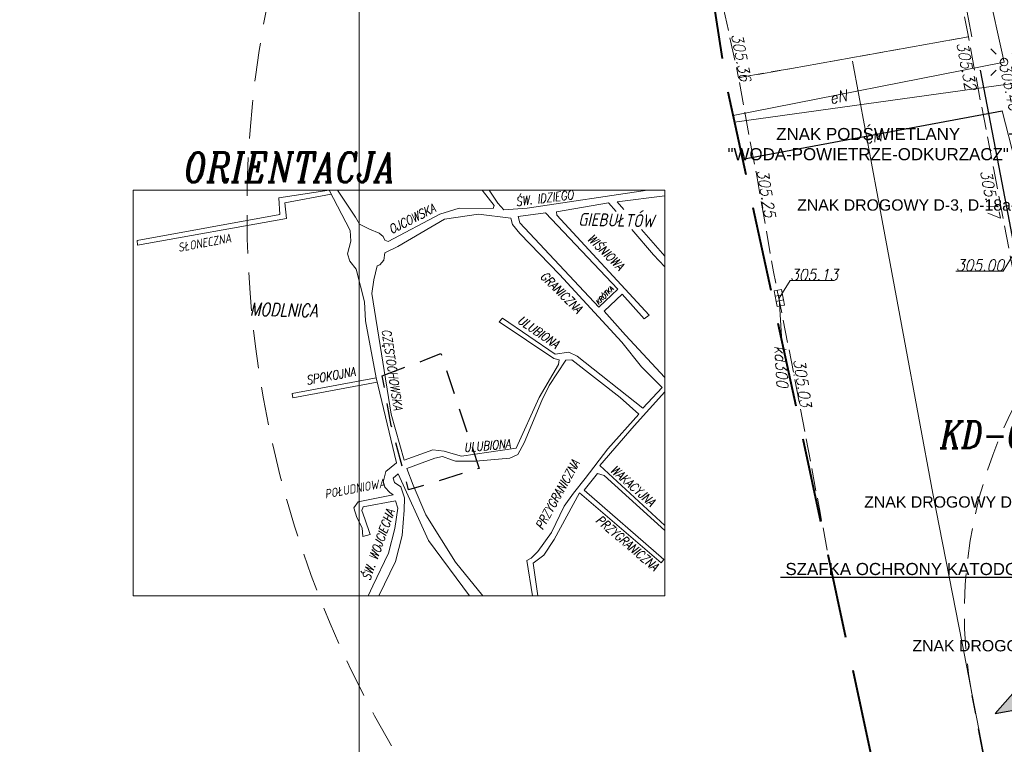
# Model space of a CAD drawing. Header units: metres. Extents: x 779 to 7046, y -512 to 9570.
# Tile 219 of 256: x 2095 to 2161, y 184 to 232. Entities that reach past the tile are written whole.
import ezdxf
from ezdxf import colors
from ezdxf.entities.mleader import LeaderData, LeaderLine
from ezdxf.math import Vec2, Vec3

# ---------------------------------------------------------------- set-up
doc = ezdxf.new("R2010")
doc.units = ezdxf.units.M
for name, pattern in [('0', [0]), ('1.5_0.5', [2, 1.5, -0.5]), ('2.0_0.5', [2.5, 2, -0.5]), ('CIĄGłA', [0]), ('DASH', [0.75, 0.5, -0.25]), ('DASHEDX2', [38.1, 25.4, -12.7]), ('DGN Style 2', [53.396408, 32.037845, -21.358563]), ('DGN Style 3', [7.83309, 5.595065, -2.238026])]:
    doc.linetypes.add(name, pattern=pattern)
for name, color, linetype, lineweight in [('_a_obiekty', 250, 'Continuous', 30), ('AGP1_OPISY', 7, 'Continuous', 13), ('bariera drogowa ochronna (linia)', 7, 'Continuous', 0), ('Instalacje elektryczne', 1, 'Continuous', 20), ('jezdnia (powierzchnia)', 7, 'Continuous', 0), ('kanał technologiczny (linia)', 7, 'Continuous', 0), ('kratka ściekowa (punkt)-SK', 7, 'Continuous', 0), ('krawężnik (linia)', 7, 'Continuous', 0), ('latarnia (punkt)', 7, 'Continuous', 0), ('MPZP', 7, 'Continuous', 0), ('odwodnienie liniowe (linia)-SK', 7, 'Continuous', 0), ('ORIENTACJA', 7, 'Continuous', 0), ('przewód elektroenergetyczny (linia)-SEPOD', 7, 'Continuous', 0), ('przewód elektroenergetyczny (linia)-SEPOD-Atr1', 7, 'Continuous', 0), ('przewód kanalizacyjny (linia)-SK', 7, 'Continuous', 0), ('przewód kanalizacyjny (linia)-SK-Atr1', 7, 'Continuous', 0), ('punkt o określonej wysokości (sieć kanalizacyjna)-SK', 7, 'Continuous', 0), ('punkt o określonej wysokości (sieć kanalizacyjna)-SK-Atr2', 7, 'Continuous', 0), ('punkt wysokościowy sztuczny', 7, 'Continuous', 0), ('punkt wysokościowy sztuczny-Atr2', 7, 'Continuous', 0), ('RTPW02', 7, 'Continuous', 0), ('rura ochronna - przewód elektroenergetyczny (linia)-SE', 7, 'Continuous', 0), ('Zakres', 7, 'Continuous', 0), ('ZNAKI DROGOWE', 250, 'Continuous', 15)]:
    doc.layers.add(name, color=color, linetype=linetype, lineweight=lineweight)
doc.layers.add('IE_kable ziemne', color=240, linetype='Continuous')
doc.styles.add('ARIAL', font='arial.ttf')
doc.styles.get("Standard").update_dxf_attribs({"font": 'arial.ttf'})
doc.styles.add('Style-ITALIC_1250', font='ITALIC_1250.shx')
doc.linetypes.add('KTOK01-500', pattern='A,1.75,[13,dgnlstyle-rozp_2013.shx,S=0.002778,R=0,X=0,Y=0],1.75', length=3.5)
picture_1 = doc.add_image_def('image2.jpg', size_in_pixel=(2480, 3509))

# ---------------------------------------------------------------- blocks, each defined once
blk = doc.blocks.new('PW02')
at = {"linetype": 'Continuous', "lineweight": 13, "ltscale": 10}
h = blk.add_hatch(color=0, dxfattribs=at)
edge = h.paths.add_edge_path()
edge.add_arc((0, 0), 0.45, 0, 360)
blk = doc.blocks.new('PW01_1')
at = {"linetype": 'Continuous', "lineweight": 13, "ltscale": 10}
h = blk.add_hatch(color=0, dxfattribs=at)
edge = h.paths.add_edge_path()
edge.add_arc((0, 0), 0.45, 0, 360)
blk = doc.blocks.new('US05')
at = {"color": 0, "linetype": 'Continuous', "lineweight": 13, "ltscale": 10}
for p, q in [((-5.25, -2.5), (-5.25, 2.5)), ((-5.25, 2.5), (-1.75, 2.5)), ((-1.75, -2.5), (-1.75, 2.5)), ((-1.75, 2.5), (1.75, 2.5)), ((1.75, -2.5), (1.75, 2.5)), ((1.75, 2.5), (5.25, 2.5)), ((5.25, -2.5), (5.25, 2.5)), ((-5.25, -2.5), (-1.75, -2.5)), ((-1.75, -2.5), (1.75, -2.5)), ((1.75, -2.5), (5.25, -2.5))]:
    blk.add_line(p, q, dxfattribs=at)
blk = doc.blocks.new('SM01')
at = {"color": 0, "linetype": 'Continuous', "lineweight": 13, "ltscale": 10}
for p, q in [((-5.3, 5.31), (-8.83, 8.84)), ((5.31, 5.31), (8.84, 8.84)), ((-5.3, -5.3), (-8.83, -8.83)), ((5.31, -5.3), (8.84, -8.83))]:
    blk.add_line(p, q, dxfattribs=at)
blk.add_circle((0, 0), 2.5, dxfattribs=at)
blk = doc.blocks.new('PZT MDCP podkład')
at = {"layer": 'bariera drogowa ochronna (linia)', "color": 252, "linetype": 'KTOK01-500', "lineweight": 13, "true_color": 0x939598, "flags": 128}
blk.add_lwpolyline([(2084.646, 103.156), (2086.306, 94.146), (2088.056, 84.786), (2089.946, 74.546), (2091.886, 64.626), (2093.806, 54.736), (2095.766, 44.856), (2097.796, 35.206), (2099.926, 25.496), (2102.236, 15.946), (2104.896, 6.146), (2107.666, -3.744), (2109.796, -10.954), (2112.814, -19.835)], dxfattribs=at)
at = {"layer": 'jezdnia (powierzchnia)', "color": 252, "linetype": '1.5_0.5', "lineweight": 13, "true_color": 0x939598, "flags": 128}
for points in [[(2070.276, 140.136), (2073.698, 118.206), (2074.596, 113.606), (2077.106, 102.056), (2092.306, 104.766), (2090.666, 113.236), (2087.736, 128.446), (2084.644, 144.53)], [(2121.58, -17.44), (2121.58, -17.44), (2119.166, -10.314), (2116.966, -3.184), (2116.146, -0.544), (2113.326, 8.386), (2110.936, 17.476), (2110.246, 19.936), (2110.076, 20.316), (2109.986, 20.546), (2109.896, 20.776), (2109.816, 21.006), (2109.746, 21.246), (2109.686, 21.486), (2109.266, 21.386), (2107.936, 26.806), (2105.746, 36.806), (2103.466, 47.496), (2101.776, 56.146), (2099.886, 65.716), (2097.696, 76.946), (2095.716, 86.936), (2093.966, 96.096), (2092.736, 102.466), (2092.306, 104.766), (2077.106, 102.056), (2077.796, 98.156), (2078.256, 95.836), (2079.416, 89.206), (2080.776, 82.376), (2082.496, 73.286), (2083.117, 69.993)]]:
    blk.add_lwpolyline(points, dxfattribs=at)
at = {"layer": 'kanał technologiczny (linia)', "color": 252, "linetype": 'Continuous', "lineweight": 13, "true_color": 0x939598, "flags": 128}
blk.add_lwpolyline([(2076.829, 99.116), (2097.466, 101.996), (2098.496, 100.976), (2099.736, 94.596), (2102.876, 80.006), (2107.146, 57.576), (2110.276, 41.516), (2112.466, 30.966), (2113.936, 24.136), (2116.446, 18.576), (2123.106, -1.554), (2123.726, -2.874), (2127.703, -15.767)], dxfattribs=at)
at = {"layer": 'krawężnik (linia)', "color": 252, "linetype": 'Continuous', "lineweight": 30, "true_color": 0x939598, "flags": 128}
blk.add_lwpolyline([(2093.096, 102.556), (2094.326, 96.146), (2096.056, 87.026), (2098.076, 77.016), (2100.216, 65.776), (2102.096, 56.296), (2103.816, 47.516), (2106.076, 36.886), (2108.256, 26.916), (2109.346, 22.156)], dxfattribs=at)
at = {"layer": 'odwodnienie liniowe (linia)-SK', "color": 252, "linetype": 'Continuous', "lineweight": 13, "true_color": 0x939598}
blk.add_line((2088.036, 128.196), (2092.536, 104.766), dxfattribs=at)
at = {"layer": 'przewód elektroenergetyczny (linia)-SEPOD', "color": 252, "linetype": 'Continuous', "lineweight": 13, "true_color": 0x939598, "flags": 128}
for points in [[(2085.91, 144.917), (2088.426, 132.326), (2093.556, 108.186), (2094.666, 103.096), (2076.735, 99.552)], [(2104.156, 52.386), (2101.886, 65.206), (2101.486, 67.446), (2099.316, 70.346), (2098.136, 81.686), (2097.786, 83.406), (2096.506, 90.086), (2096.166, 91.886), (2095.676, 95.236), (2095.396, 96.506), (2094.546, 99.866), (2077.358, 96.668)]]:
    blk.add_lwpolyline(points, dxfattribs=at)
at = {"layer": 'przewód kanalizacyjny (linia)-SK', "color": 252, "linetype": 'Continuous', "lineweight": 13, "true_color": 0x939598, "flags": 128}
blk.add_lwpolyline([(2079.796, 87.476), (2079.966, 84.586)], dxfattribs=at)
at = {"layer": 'punkt o określonej wysokości (sieć kanalizacyjna)-SK-Atr2', "color": 252, "lineweight": 13, "true_color": 0x939598, "flags": 128}
for points in [[(2095.346, 90.456), (2094.616, 89.266), (2091.486, 89.266)], [(2079.796, 87.476), (2080.506, 88.636), (2083.354, 88.636)]]:
    blk.add_lwpolyline(points, dxfattribs=at)
at = {"layer": 'rura ochronna - przewód elektroenergetyczny (linia)-SE', "color": 252, "linetype": 'Continuous', "lineweight": 30, "true_color": 0x939598, "flags": 128}
blk.add_lwpolyline([(2077.358, 96.668), (2094.546, 99.866)], dxfattribs=at)
at = {"layer": 'Zakres', "color": 252, "linetype": 'DGN Style 3', "lineweight": 40, "true_color": 0x939598, "flags": 128}
blk.add_lwpolyline([(2174.696, 172.586), (2130.246, 158.476), (2070.276, 140.136), (2076.276, 101.676), (2103.086, -22.494), (2224.436, 10.666), (2208.436, 67.156), (2203.276, 85.806), (2188.226, 134.806), (2174.696, 172.586)], close=True, dxfattribs=at)
at = {"layer": 'kratka ściekowa (punkt)-SK', "color": 252, "linetype": 'Continuous', "lineweight": 13, "true_color": 0x939598, "xscale": 0.1, "yscale": 0.1, "zscale": 0.1, "rotation": 100.582}
blk.add_blockref('US05', (2079.796, 87.476), dxfattribs=at)
at = {"layer": 'latarnia (punkt)', "color": 252, "linetype": 'Continuous', "lineweight": 13, "true_color": 0x939598, "xscale": 0.1, "yscale": 0.1, "zscale": 0.1}
blk.add_blockref('SM01', (2094.666, 103.096), dxfattribs=at)
at = {"layer": 'punkt o określonej wysokości (sieć kanalizacyjna)-SK', "color": 252, "linetype": 'Continuous', "lineweight": 13, "true_color": 0x939598, "xscale": 0.1, "yscale": 0.1, "zscale": 0.1}
blk.add_blockref('PW01_1', (2079.796, 87.476), dxfattribs=at)
at = {"layer": 'punkt wysokościowy sztuczny', "color": 252, "linetype": 'Continuous', "lineweight": 13, "true_color": 0x939598, "xscale": 0.1, "yscale": 0.1, "zscale": 0.1}
for p in [(2092.306, 104.766), (2077.106, 102.056), (2078.256, 95.836), (2093.966, 96.096), (2080.776, 82.376)]:
    blk.add_blockref('PW02', p, dxfattribs=at)
at = {"layer": 'MPZP', "color": 252, "linetype": 'Continuous', "lineweight": 13, "true_color": 0x939598, "style": 'Style-ITALIC_1250', "width": 0.8}
blk.add_text('KD-GP', height=1.8, dxfattribs=at).set_placement((2090.432, 77.535))
at = {"layer": 'przewód elektroenergetyczny (linia)-SEPOD-Atr1', "color": 252, "lineweight": 13, "true_color": 0x939598, "char_height": 0.75, "attachment_point": 4, "line_spacing_factor": 0.6}
for insert, rotation in [((2083.121, 100.684), 11.182), ((2085.419, 98.044), 10.542)]:
    blk.add_mtext('\\FITALIC_1250;\\H1x;\\W0.9;eN', dxfattribs=dict(at, insert=insert, rotation=rotation))
at = {"layer": 'przewód kanalizacyjny (linia)-SK-Atr1', "color": 252, "lineweight": 13, "true_color": 0x939598, "insert": (2079.852, 84.339), "char_height": 0.75, "attachment_point": 4, "rotation": 273.366, "line_spacing_factor": 0.6}
blk.add_mtext('\\FITALIC_1250;\\H1x;\\W0.9;kd300', dxfattribs=at)
at = {"layer": 'punkt o określonej wysokości (sieć kanalizacyjna)-SK-Atr2', "color": 252, "lineweight": 13, "true_color": 0x939598, "char_height": 0.75, "attachment_point": 7, "line_spacing_factor": 0.6}
for s, insert in [('\\FITALIC_1250;\\H1x;\\W0.9;305.00', (2091.486, 89.274)), ('\\FITALIC_1250;\\H1x;\\W0.9;305.13', (2080.506, 88.644))]:
    blk.add_mtext(s, dxfattribs=dict(at, insert=insert))
at = {"layer": 'punkt wysokościowy sztuczny-Atr2', "color": 252, "lineweight": 13, "true_color": 0x939598, "char_height": 0.75, "attachment_point": 1, "line_spacing_factor": 0.6}
for s, insert, rotation in [('\\FITALIC_1250;\\H1x;\\W0.9;305.36', (2077.356, 105.036), 280.573), ('\\FITALIC_1250;\\H1x;\\W0.9;305.32', (2092.266, 104.466), 280.465), ('\\FITALIC_1250;\\H1x;\\W0.9;305.25', (2079.046, 96.036), 279.344), ('\\FITALIC_1250;\\H1x;\\W0.9;305.17', (2093.826, 95.996), 280.525), ('\\FITALIC_1250;\\H1x;\\W0.9;305.03', (2081.476, 83.486), 278.289)]:
    blk.add_mtext(s, dxfattribs=dict(at, insert=insert, rotation=rotation))
at = {"layer": 'RTPW02', "color": 252, "linetype": 'Continuous', "lineweight": 13, "true_color": 0x939598, "style": 'Style-ITALIC_1250', "width": 0.9}
blk.add_text('305.46', height=0.75, rotation=282.23298, dxfattribs=at).set_placement((2094.353, 102.944))
blk = doc.blocks.new('ZMIANY STUDZIENKA ZLEWOWA - INSTALACJE ELEKTRYCZNE')
at = {"layer": 'IE_kable ziemne', "color": 4}
blk.add_line((2797.435, 195.164), (2779.424, 195.164), dxfattribs=at)
blk.add_line((2797.435, 195.164), (2779.424, 195.164), dxfattribs=at)
at = {"layer": 'IE_kable ziemne', "color": 4, "style": 'ARIAL'}
blk.add_text('SZAFKA OCHRONY KATODOWEJ', height=0.8, dxfattribs=at).set_placement((2779.751, 195.331))
blk.add_text('SZAFKA OCHRONY KATODOWEJ', height=0.8, dxfattribs=at).set_placement((2779.751, 195.331))
blk = doc.blocks.new('PRZEKRÓJ TERENU OPIS PZT')
at = {"linetype": '2.0_0.5', "true_color": 0x000000}
h = blk.add_hatch(color=18, dxfattribs=at)
h.dxf.hatch_style = 1
h.paths.add_polyline_path([(2764.076, 45.762), (2762.838, 47.351), (2762.829, 44.18)])
at = {"color": 18, "linetype": '2.0_0.5', "true_color": 0x000000}
for points in [[(2762.838, 47.351), (2762.629, -29.618)], [(2762.838, 47.351), (2764.076, 45.762)]]:
    blk.add_lwpolyline(points, dxfattribs=at)
blk = doc.blocks.new('Zbiornik LPG 20m3')
at = {"layer": '_a_obiekty', "color": 251, "linetype": 'DASH', "lineweight": 5, "ltscale": 4, "true_color": 0x636466}
blk.add_lwpolyline([(2696.092, 576.319), (2700.983, 570.986, -0.414214), (2699.15, 528.6), (2697.676, 527.248, -0.414214), (2655.289, 529.081), (2650.398, 534.414, -0.414214), (2652.231, 576.801), (2653.705, 578.152, -0.414214), (2696.092, 576.319)], format="xyb", dxfattribs=at)
blk = doc.blocks.new('ZNAKI DROGOWE')
at = {"layer": 'ZNAKI DROGOWE'}
ml = blk.add_multileader_mtext('Standard', dxfattribs=at)
ml.set_content('ZNAK DROGOWY D-3, D-18a', color=256, style='ARIAL')
ml.set_leader_properties()
ml.build(insert=Vec2(0, 0))
ml.multileader.update_dxf_attribs({"arrow_head_size": 1})
ctx = ml.context
ctx.base_point, ctx.char_height, ctx.arrow_head_size, ctx.landing_gap_size, ctx.plane_origin = Vec3(2016.026, 226.134), 0.75, 1, 0.08, Vec3(2102.218, 217.271)
ctx.text_align_type = 1
notes = []
notes.append((ctx, [(1, (1, 1, 0), (2031.019, 226.134), (-1, 0), 0.752, [(0, [(2067.364, 223.084)], 0, [])])]))
ctx.mtext.insert, ctx.mtext.width, ctx.mtext.defined_height, ctx.mtext.alignment, ctx.mtext.flow_direction = Vec3(2023.147, 226.583), 22.31044, 9.297, 2, 5
ml = blk.add_multileader_mtext('Standard', dxfattribs=at)
ml.set_content('ZNAK DROGOWY D-18a, T-29', color=256, style='ARIAL')
ml.set_leader_properties()
ml.build(insert=Vec2(0, 0))
ml.multileader.update_dxf_attribs({"arrow_head_size": 1})
ctx = ml.context
ctx.base_point, ctx.char_height, ctx.arrow_head_size, ctx.landing_gap_size, ctx.plane_origin = Vec3(2020.464, 206.478), 0.75, 1, 0.08, Vec3(2108.931, 204.236)
ctx.text_align_type = 1
notes.append((ctx, [(1, (1, 1, 0), (2035.922, 206.478), (-1, 0), 0.752, [(1, [(2056.471, 206.282), (2055.305, 212.598)], 0, [])])]))
ctx.mtext.insert, ctx.mtext.width, ctx.mtext.defined_height, ctx.mtext.alignment, ctx.mtext.flow_direction = Vec3(2027.817, 206.927), 22.31044, 9.297, 2, 5
ml = blk.add_multileader_mtext('Standard', dxfattribs=at)
ml.set_content('ZNAK DROGOWY B2', color=256, style='ARIAL')
ml.set_leader_properties()
ml.build(insert=Vec2(0, 0))
ml.multileader.update_dxf_attribs({"arrow_head_size": 1})
ctx = ml.context
ctx.base_point, ctx.char_height, ctx.arrow_head_size, ctx.landing_gap_size, ctx.plane_origin = Vec3(2023.659, 197.033), 0.75, 1, 0.08, Vec3(2115.041, 186.347)
ctx.text_align_type = 1
notes.append((ctx, [(1, (1, 1, 0), (2034.347, 197.033), (-1, 0), 0.3, [(1, [(2068.818, 186.282), (2070.529, 206.018)], 0, [])])]))
ctx.mtext.insert, ctx.mtext.width, ctx.mtext.defined_height, ctx.mtext.alignment, ctx.mtext.flow_direction = Vec3(2028.852, 197.414), 22.31044, 9.297, 2, 5
for ctx, leaders in notes:
    for number, flags, end, landing, length, lines in leaders:
        leader = LeaderData()
        leader.index, (leader.has_last_leader_line, leader.has_dogleg_vector, leader.attachment_direction) = number, flags
        leader.last_leader_point, leader.dogleg_vector, leader.dogleg_length = Vec3(end), Vec3(landing), length
        for number, points, colour, breaks in lines:
            line = LeaderLine()
            line.index, line.vertices, line.color, line.breaks = number, Vec3.list(points), colors.encode_raw_color(colour), breaks
            leader.lines.append(line)
        ctx.leaders.append(leader)

msp = doc.modelspace()

# ---------------------------------------------------------------- linework, layer by layer
at = {"color": 5, "linetype": 'DASHEDX2', "lineweight": 13, "ltscale": 0.1}
msp.add_circle((2180.533, 219.695), 70, dxfattribs=at)
at = {"layer": 'ORIENTACJA', "color": 7, "linetype": 'Continuous', "lineweight": 13, "flags": 128}
for points in [[(2103, 221.112), (2138.183, 221.112), (2138.183, 194.267), (2103, 194.267), (2103, 221.112)], [(2130.28, 219.62), (2128.469, 219.383), (2128.596, 218.955), (2133.811, 213.373), (2135.067, 214.557), (2130.28, 219.62)], [(2127.991, 219.262), (2125.852, 219.535), (2123.604, 219.198), (2120.505, 217.393), (2119.645, 216.962), (2119.597, 216.484), (2119.326, 216.182), (2119.151, 216.118), (2118.928, 215.194), (2118.8, 214.285), (2120.081, 206.3), (2120.926, 203.242), (2122.837, 203.927), (2123.586, 203.848), (2124.032, 203.72), (2124.732, 203.513), (2128.348, 204.039), (2129.861, 207.401), (2131.152, 209.574), (2131.18, 209.893), (2130.834, 209.975), (2127.212, 212.406), (2127.439, 212.643), (2130.925, 210.275), (2131.826, 210.394), (2132.372, 210.13), (2136.737, 206.694), (2138.009, 208.063), (2136.644, 209.42), (2135.342, 211.059), (2131.215, 215.546), (2128.58, 218.247), (2128.097, 218.858), (2127.991, 219.262)]]:
    msp.add_lwpolyline(points, close=True, dxfattribs=at)
for points in [[(2115.964, 221.112), (2112.633, 220.602), (2112.697, 219.519), (2103.264, 217.788), (2103.296, 217.469), (2113.155, 219.238), (2113.043, 220.274), (2116.1, 220.854)], [(2115.964, 221.112), (2117.365, 218.445), (2117.413, 217.744), (2117.174, 216.915), (2117.349, 216.421), (2117.763, 215.895), (2118.314, 213.718), (2118.378, 212.475), (2119.085, 208.693), (2120.417, 203.073), (2119.722, 202.507), (2119.534, 201.79), (2119.645, 201.456), (2119.98, 201.105), (2120.203, 200.946), (2117.898, 200.499), (2117.611, 200.1), (2117.803, 199.463), (2118.153, 198.778), (2118.201, 198.204), (2118.676, 198.319), (2118.321, 199.366), (2118.13, 199.913), (2118.13, 199.913), (2118.219, 200.152), (2120.355, 200.552), (2120.514, 200.074), (2120.323, 198.735), (2119.893, 197.094), (2118.858, 194.943), (2118.555, 194.267)], [(2116.522, 221.112), (2117.717, 219.339), (2117.987, 218.861), (2118.64, 218.542), (2119.271, 218.264), (2119.553, 218.046), (2119.662, 217.818), (2119.871, 217.718), (2123.293, 219.536), (2124.583, 219.919), (2126.816, 219.908), (2126.889, 220.108), (2126.1, 221.112)], [(2137.033, 221.112), (2129.069, 219.924), (2127.54, 219.813), (2127.122, 220.255), (2126.549, 221.112)], [(2138.183, 208.718), (2135.58, 211.526), (2134.162, 213.104), (2135.349, 214.23), (2136.814, 212.61), (2137.151, 212.855), (2131.038, 219.457), (2131.006, 219.696), (2134.462, 220.286), (2134.968, 219.697)], [(2135.459, 219.84), (2135.018, 220.34), (2138.183, 220.737)], [(2135.994, 218.518), (2137.429, 216.833), (2138.183, 216.041)], [(2138.183, 216.751), (2136.631, 218.518)], [(2126.147, 194.267), (2124.327, 196.497), (2122.374, 199.634), (2121.539, 201.587), (2121.102, 202.698), (2122.955, 203.391), (2123.465, 203.487), (2124.07, 203.279), (2124.325, 203.184), (2125.679, 203.184), (2127.924, 203.391), (2128.45, 203.614), (2128.873, 204.387), (2130.044, 207.201), (2130.535, 208.185), (2131.625, 209.867), (2132.023, 209.883), (2135.224, 207.398), (2136.467, 206.298), (2134.401, 204.006), (2132.92, 202.046), (2132.139, 201.074), (2131.517, 200.195), (2130.682, 198.467), (2129.783, 197.206), (2129.337, 196.76), (2129.05, 196.616), (2129.426, 194.267)], [(2119.085, 208.693), (2113.514, 207.671), (2113.578, 207.371), (2119.152, 208.412)], [(2138.183, 198.919), (2133.885, 202.903), (2136.152, 205.526), (2138.183, 207.766)], [(2119.256, 194.267), (2120.355, 196.536), (2120.801, 198.273), (2120.929, 199.946), (2120.96, 200.759), (2120.706, 201.492), (2120.291, 201.763), (2120.212, 202.066), (2120.53, 202.352), (2120.53, 202.352), (2122.553, 197.938), (2125.247, 194.267)], [(2129.785, 194.267), (2129.478, 196.441), (2130.178, 196.97), (2130.861, 198.008), (2132.541, 201.078), (2137.948, 196.444), (2138.107, 196.664), (2132.854, 201.259), (2133.727, 202.37), (2134.173, 202.234), (2138.183, 198.602)]]:
    msp.add_lwpolyline(points, dxfattribs=at)
at = {"layer": 'ORIENTACJA', "color": 5, "linetype": 'DGN Style 2', "lineweight": 30, "ltscale": 0.05, "true_color": 0x0000ff, "flags": 128}
msp.add_lwpolyline([(2119.487, 208.836), (2122.413, 209.924), (2123.361, 210.314), (2125.898, 202.701), (2121.231, 201.275), (2120.084, 205.545), (2119.487, 208.836)], close=True, dxfattribs=at)

# ---------------------------------------------------------------- block references
at = {"color": 18, "linetype": 'CIĄGłA', "lineweight": 5, "true_color": 0x000000}
msp.add_blockref('PZT MDCP podkład', (65.959, 126.502), dxfattribs=at)
at = {"layer": 'Instalacje elektryczne', "color": 18, "linetype": 'CIĄGłA', "lineweight": 5, "true_color": 0x000000}
msp.add_blockref('ZMIANY STUDZIENKA ZLEWOWA - INSTALACJE ELEKTRYCZNE', (-633.59, 0.315), dxfattribs=at)

# ---------------------------------------------------------------- texts
at = {"layer": 'ORIENTACJA', "color": 7, "linetype": 'DGN Style 3', "lineweight": 13, "style": 'Style-ITALIC_1250', "width": 0.8}
for s, height, rotation, p in [('ORIENTACJA', 1.9716, 0.00883, (2106.401, 221.64)), ('ŚW. IDZIEGO', 0.59285, 7.11924, (2128.348, 220.058)), ('OJCOWSKA', 0.5928, 27.02316, (2120.106, 218.209)), ('GIEBUŁTÓW', 0.8506, 358.65725, (2132.446, 218.77)), ('SŁONECZNA', 0.5928, 10.56833, (2106.02, 217.021)), ('WIŚNIOWA', 0.5928, 315.45169, (2133.007, 217.849)), ('GRANICZNA', 0.5928, 315.45169, (2129.885, 215.367)), ('KRÓTKA', 0.3207, 46.47976, (2133.807, 213.506)), ('MODLNICA', 0.8506, 358.65725, (2110.719, 212.827)), ('ULUBIONA', 0.5928, 325.21843, (2128.385, 212.375)), ('CZĘSTOCHOWSKA', 0.59285, 278.36723, (2119.46, 211.879)), ('SPOKOJNA', 0.5928, 10.56833, (2114.508, 208.237)), ('ULUBIONA', 0.5928, 4.87142, (2124.913, 203.787)), ('PRZYGRANICZNA', 0.59285, 60.99978, (2130.1, 198.595)), ('WAKACYJNA', 0.5928, 318.5333, (2134.531, 202.518)), ('POŁUDNIOWA', 0.5928, 10.56833, (2115.734, 200.708)), ('ŚW. WOJCIECHA', 0.59285, 70.38246, (2118.672, 195.25)), ('PRZYGRANICZNA', 0.59285, 319.51093, (2133.559, 199.2))]:
    msp.add_text(s, height=height, rotation=rotation, dxfattribs=at).set_placement(p)

# ---------------------------------------------------------------- pictures from other files: only their frames are drawn
at = {"color": 7, "linetype": 'CIĄGłA', "lineweight": 5, "true_color": 0xffffff}
image = msp.add_image(picture_1, insert=(2016.963, 151.92), size_in_units=(101.003, 142.912), dxfattribs=at)
image.dxf.flags = 7

# ---------------------------------------------------------------- leaders
at = {"layer": 'AGP1_OPISY'}
ml = msp.add_multileader_mtext('Standard', dxfattribs=at)
ml.set_content('ZNAK PODŚWIETLANY\\P"WODA-POWIETRZE-ODKURZACZ"', color=256, style='ARIAL')
ml.set_leader_properties()
ml.build(insert=Vec2(0, 0))
ml.multileader.update_dxf_attribs({"arrow_head_size": 1})
ctx = ml.context
ctx.base_point, ctx.char_height, ctx.arrow_head_size, ctx.landing_gap_size, ctx.plane_origin = Vec3(2142.304, 224.828), 0.8, 1, 0.08, Vec3(2191.742, 202.112)
ctx.text_align_type = 1
notes = []
notes.append((ctx, [(1, (1, 1, 0), (2161.272, 224.828), (-1, 0), 0.3, [(0, [(2181.598, 223.313)], 0, [])])]))
ctx.mtext.insert, ctx.mtext.width, ctx.mtext.defined_height, ctx.mtext.alignment, ctx.mtext.flow_direction = Vec3(2151.638, 225.235), 22.31044, 9.297, 2, 5
for ctx, leaders in notes:
    for number, flags, end, landing, length, lines in leaders:
        leader = LeaderData()
        leader.index, (leader.has_last_leader_line, leader.has_dogleg_vector, leader.attachment_direction) = number, flags
        leader.last_leader_point, leader.dogleg_vector, leader.dogleg_length = Vec3(end), Vec3(landing), length
        for number, points, colour, breaks in lines:
            line = LeaderLine()
            line.index, line.vertices, line.color, line.breaks = number, Vec3.list(points), colors.encode_raw_color(colour), breaks
            leader.lines.append(line)
        ctx.leaders.append(leader)

# ---------------------------------------------------------------- next in the draw order: block references
at = {"color": 18, "linetype": 'CIĄGłA', "lineweight": 5, "true_color": 0x000000, "rotation": 100.5600011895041}
msp.add_blockref('PRZEKRÓJ TERENU OPIS PZT', (2712.923, -2520.887), dxfattribs=at)

# ---------------------------------------------------------------- next in the draw order: block references
at = {"color": 18, "linetype": '0', "lineweight": 5, "true_color": 0x000000, "rotation": 328.0046700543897}
msp.add_blockref('Zbiornik LPG 20m3', (-372.434, 1138.751), dxfattribs=at)
at = {"color": 18, "linetype": 'CIĄGłA', "lineweight": 5, "true_color": 0x000000}
msp.add_blockref('ZNAKI DROGOWE', (130.861, -6.07), dxfattribs=at)

doc.saveas('drawing.dxf')
